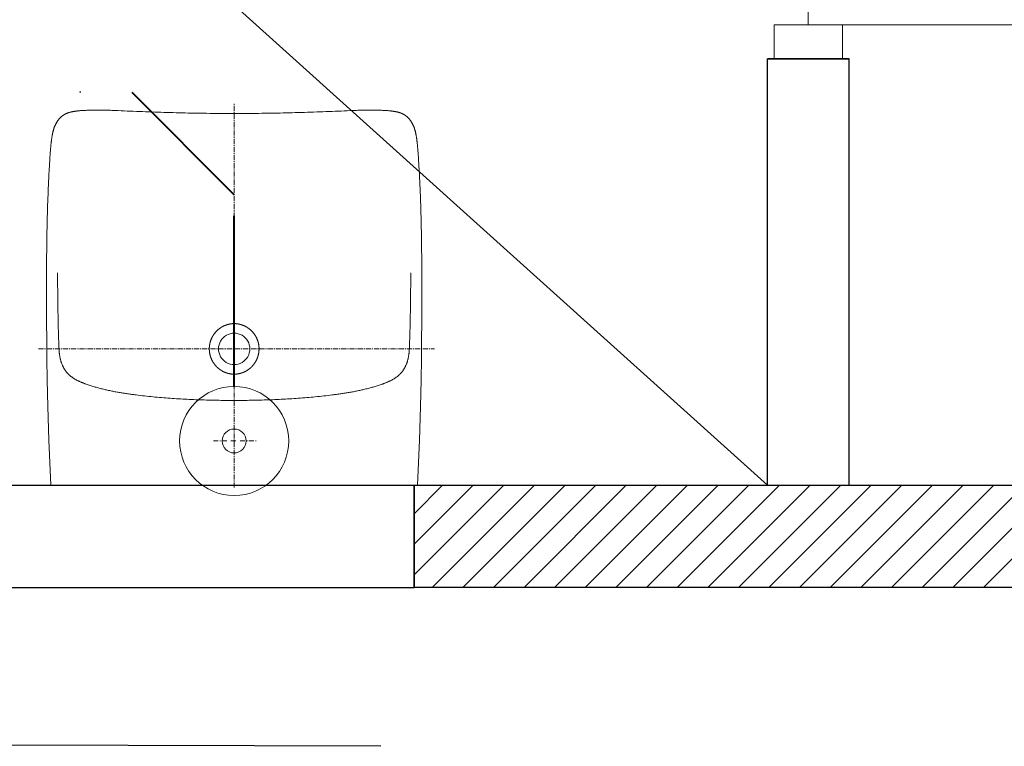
# Model space of a CAD drawing. Header units: millimetres. Extents: x -6513 to 30474, y -6915 to 65597.
# Tile 98 of 256: x 6525 to 6669, y 6527 to 6634. Entities that reach past the tile are written whole.
import ezdxf

# ---------------------------------------------------------------- set-up
doc = ezdxf.new("R2010")
doc.units = ezdxf.units.MM
doc.linetypes.add('CENTER', pattern=[0.6, 0.375, -0.075, 0.075, -0.075])
doc.linetypes.add('DIVIDE', pattern=[1.25, 0.5, -0.25, 0, -0.25, 0, -0.25])
for name, color, linetype, lineweight in [('A_linia przekroj', 8, 'Continuous', 25), ('CH-KS-WEWN-PODEJŚCIA', 8, 'Continuous', 20), ('CH-KS-WEWN-PRZEWÓD-NAD-POSADZKĄ-WENTYLACJA', 8, 'DIVIDE', 40), ('DB-WM-wywiew-opis', 8, 'Continuous', 25), ('sanitarne ARCHWIG', 8, 'Continuous', 9), ('snitarne archwig nowe', 8, 'Continuous', 9), ('Stolarka ARCHWIG', 8, 'Continuous', 5), ('Ściany ARCHWIG', 8, 'Continuous', 30)]:
    doc.layers.add(name, color=color, linetype=linetype, lineweight=lineweight)
doc.layers.add('zamurowania - ARCHWIG', color=8, linetype='Continuous')

msp = doc.modelspace()

# ---------------------------------------------------------------- hatches: boundary and pattern name
at = {"layer": 'zamurowania - ARCHWIG'}
h = msp.add_hatch(dxfattribs=at)
h.set_pattern_fill('ANSI31', color=256)
h.set_pattern_definition([(45, (31839.2204, 6614.855), (-2.24506403, 2.24506403), [])])
h.paths.add_polyline_path([(6672.768, 6550.652), (6672.768, 6565.652), (6582.768, 6565.652), (6582.768, 6550.652)])

# ---------------------------------------------------------------- linework, layer by layer
at = {"layer": 'A_linia przekroj'}
for p in [(6582.768, 6556.652), (6209.554, 6550.652)]:
    msp.add_line(p, (6582.768, 6550.652), dxfattribs=at)
at = {"layer": 'CH-KS-WEWN-PODEJŚCIA', "ltscale": 10, "extrusion": (-1.29885e-05, -7.54363e-06, 1)}
msp.add_circle((6556.372, 6572.147, -0.135), 8, dxfattribs=at)
at = {"layer": 'CH-KS-WEWN-PRZEWÓD-NAD-POSADZKĄ-WENTYLACJA', "ltscale": 50}
for p, q in [((6420.938, 6623.835), (6541.372, 6623.277)), ((6541.372, 6623.277), (6556.372, 6608.208)), ((6556.372, 6580.147), (6556.372, 6608.208))]:
    msp.add_line(p, q, dxfattribs=at)
at = {"layer": 'DB-WM-wywiew-opis'}
msp.add_lwpolyline([(6577.88, 6527.391), (6466.686, 6527.695), (6437.976, 6581.435)], dxfattribs=at)
at = {"layer": 'sanitarne ARCHWIG', "linetype": 'CENTER', "ltscale": 2}
for points in [[(6556.372, 6565.307), (6556.37, 6621.676)], [(6527.677, 6585.651), (6585.748, 6585.651)]]:
    msp.add_lwpolyline(points, dxfattribs=at)
at = {"layer": 'sanitarne ARCHWIG', "linetype": 'Continuous'}
for points in [[(6528.857, 6594.57), (6528.857, 6594.919), (6528.858, 6595.268), (6528.858, 6595.617), (6528.858, 6595.967), (6528.859, 6596.316), (6528.86, 6596.665), (6528.861, 6597.015), (6528.863, 6597.364), (6528.865, 6597.713), (6528.867, 6598.063), (6528.869, 6598.412), (6528.871, 6598.761), (6528.874, 6599.11), (6528.877, 6599.46), (6528.881, 6599.809), (6528.884, 6600.158), (6528.888, 6600.508), (6528.893, 6600.857), (6528.897, 6601.206), (6528.902, 6601.555), (6528.908, 6601.905), (6528.914, 6602.254), (6528.92, 6602.603), (6528.926, 6602.952), (6528.933, 6603.302), (6528.94, 6603.651), (6528.948, 6604), (6528.956, 6604.349), (6528.964, 6604.698), (6528.973, 6605.048), (6528.983, 6605.397), (6528.993, 6605.746), (6529.003, 6606.095), (6529.014, 6606.444), (6529.025, 6606.793), (6529.036, 6607.142), (6529.049, 6607.491), (6529.061, 6607.841), (6529.075, 6608.19), (6529.088, 6608.539), (6529.103, 6608.888), (6529.117, 6609.237), (6529.133, 6609.586), (6529.149, 6609.935), (6529.165, 6610.283), (6529.183, 6610.632), (6529.2, 6610.981), (6529.219, 6611.33), (6529.238, 6611.679), (6529.258, 6612.027), (6529.278, 6612.376), (6529.299, 6612.725), (6529.31, 6612.899), (6529.321, 6613.073), (6529.332, 6613.248), (6529.343, 6613.422), (6529.366, 6613.771), (6529.39, 6614.119), (6529.403, 6614.293), (6529.415, 6614.467), (6529.428, 6614.642), (6529.441, 6614.816), (6529.454, 6614.99), (6529.461, 6615.077), (6529.468, 6615.164), (6529.476, 6615.251), (6529.483, 6615.338), (6529.491, 6615.425), (6529.499, 6615.512), (6529.508, 6615.599), (6529.516, 6615.686), (6529.525, 6615.773), (6529.535, 6615.859), (6529.545, 6615.946), (6529.555, 6616.033), (6529.565, 6616.12), (6529.576, 6616.206), (6529.588, 6616.293), (6529.6, 6616.379), (6529.612, 6616.466), (6529.625, 6616.552), (6529.638, 6616.639), (6529.652, 6616.725), (6529.667, 6616.811), (6529.682, 6616.897), (6529.692, 6616.952), (6529.702, 6617.007), (6529.712, 6617.062), (6529.723, 6617.117), (6529.734, 6617.172), (6529.746, 6617.227), (6529.758, 6617.282), (6529.77, 6617.337), (6529.782, 6617.391), (6529.795, 6617.446), (6529.808, 6617.5), (6529.822, 6617.555), (6529.835, 6617.609), (6529.85, 6617.663), (6529.865, 6617.717), (6529.88, 6617.771), (6529.896, 6617.825), (6529.912, 6617.879), (6529.929, 6617.932), (6529.946, 6617.985), (6529.964, 6618.039), (6529.983, 6618.091), (6530.002, 6618.144), (6530.021, 6618.197), (6530.042, 6618.249), (6530.063, 6618.301), (6530.084, 6618.353), (6530.107, 6618.404), (6530.129, 6618.455), (6530.153, 6618.506), (6530.177, 6618.557), (6530.202, 6618.607), (6530.228, 6618.657), (6530.254, 6618.706), (6530.282, 6618.756), (6530.309, 6618.805), (6530.338, 6618.853), (6530.367, 6618.901), (6530.397, 6618.949), (6530.428, 6618.996), (6530.459, 6619.042), (6530.491, 6619.088), (6530.524, 6619.134), (6530.558, 6619.179), (6530.592, 6619.224), (6530.609, 6619.246), (6530.627, 6619.268), (6530.645, 6619.289), (6530.663, 6619.311), (6530.681, 6619.332), (6530.699, 6619.354), (6530.717, 6619.375), (6530.736, 6619.396), (6530.755, 6619.417), (6530.774, 6619.437), (6530.793, 6619.458), (6530.812, 6619.478), (6530.832, 6619.498), (6530.852, 6619.518), (6530.872, 6619.538), (6530.892, 6619.557), (6530.912, 6619.577), (6530.932, 6619.596), (6530.953, 6619.615), (6530.974, 6619.634), (6530.994, 6619.653), (6531.016, 6619.671), (6531.037, 6619.689), (6531.058, 6619.708), (6531.08, 6619.726), (6531.101, 6619.743), (6531.123, 6619.761), (6531.145, 6619.778), (6531.168, 6619.795), (6531.19, 6619.812), (6531.212, 6619.829), (6531.235, 6619.845), (6531.258, 6619.862), (6531.281, 6619.878), (6531.304, 6619.894), (6531.327, 6619.909), (6531.351, 6619.925), (6531.374, 6619.94), (6531.398, 6619.955), (6531.422, 6619.97), (6531.446, 6619.984), (6531.47, 6619.999), (6531.494, 6620.013), (6531.519, 6620.026), (6531.543, 6620.04), (6531.568, 6620.053), (6531.593, 6620.066), (6531.618, 6620.079), (6531.643, 6620.092), (6531.668, 6620.104), (6531.693, 6620.116), (6531.719, 6620.128), (6531.744, 6620.14), (6531.77, 6620.151), (6531.796, 6620.162), (6531.821, 6620.173), (6531.847, 6620.184), (6531.873, 6620.194), (6531.9, 6620.205), (6531.926, 6620.214), (6531.952, 6620.224), (6531.978, 6620.234), (6532.031, 6620.252), (6532.085, 6620.27), (6532.138, 6620.286), (6532.192, 6620.302), (6532.246, 6620.318), (6532.3, 6620.332), (6532.354, 6620.347), (6532.409, 6620.36), (6532.463, 6620.373), (6532.518, 6620.385), (6532.573, 6620.397), (6532.628, 6620.408), (6532.683, 6620.419), (6532.738, 6620.43), (6532.793, 6620.44), (6532.848, 6620.449), (6532.904, 6620.458), (6532.959, 6620.467), (6533.014, 6620.476), (6533.07, 6620.484), (6533.125, 6620.492), (6533.181, 6620.499), (6533.236, 6620.506), (6533.292, 6620.513), (6533.348, 6620.519), (6533.403, 6620.526), (6533.459, 6620.531), (6533.515, 6620.537), (6533.627, 6620.548), (6533.738, 6620.558), (6533.85, 6620.567), (6533.962, 6620.575), (6534.074, 6620.583), (6534.185, 6620.59), (6534.297, 6620.597), (6534.409, 6620.603), (6534.521, 6620.609), (6534.633, 6620.615), (6534.745, 6620.62), (6534.857, 6620.625), (6534.969, 6620.629), (6535.081, 6620.633), (6535.193, 6620.637), (6535.305, 6620.64), (6535.417, 6620.643), (6535.529, 6620.645), (6535.641, 6620.647), (6535.754, 6620.649), (6535.866, 6620.65), (6535.978, 6620.651), (6536.09, 6620.652), (6536.202, 6620.653), (6536.314, 6620.653), (6536.426, 6620.653), (6536.538, 6620.652), (6536.65, 6620.651), (6536.762, 6620.65), (6536.875, 6620.649), (6536.987, 6620.648), (6537.099, 6620.646), (6537.323, 6620.642), (6537.547, 6620.637), (6537.771, 6620.631), (6537.995, 6620.624), (6538.219, 6620.617), (6538.443, 6620.609), (6538.667, 6620.601), (6538.891, 6620.592), (6539.115, 6620.583), (6539.339, 6620.574), (6539.787, 6620.554), (6540.235, 6620.534), (6540.683, 6620.514), (6541.131, 6620.495), (6541.579, 6620.476), (6542.027, 6620.458), (6542.475, 6620.44), (6542.923, 6620.422), (6543.371, 6620.405), (6543.82, 6620.389), (6544.268, 6620.373), (6544.716, 6620.357), (6545.164, 6620.342), (6545.612, 6620.328), (6546.06, 6620.314), (6546.508, 6620.3), (6546.957, 6620.287), (6547.405, 6620.275), (6547.853, 6620.263), (6548.301, 6620.252), (6548.75, 6620.241), (6549.198, 6620.231), (6549.646, 6620.222), (6550.094, 6620.213), (6550.543, 6620.204), (6550.991, 6620.197), (6551.439, 6620.189), (6551.888, 6620.183), (6552.336, 6620.177), (6552.785, 6620.171), (6553.233, 6620.167), (6553.681, 6620.162), (6554.13, 6620.159), (6554.578, 6620.156), (6555.026, 6620.154), (6555.475, 6620.152), (6555.923, 6620.151), (6556.372, 6620.151)], [(6583.886, 6594.57), (6583.886, 6594.919), (6583.886, 6595.269), (6583.886, 6595.618), (6583.885, 6595.967), (6583.885, 6596.317), (6583.884, 6596.666), (6583.882, 6597.015), (6583.881, 6597.365), (6583.879, 6597.714), (6583.877, 6598.063), (6583.875, 6598.412), (6583.872, 6598.762), (6583.87, 6599.111), (6583.866, 6599.46), (6583.863, 6599.81), (6583.859, 6600.159), (6583.855, 6600.508), (6583.851, 6600.857), (6583.846, 6601.207), (6583.841, 6601.556), (6583.836, 6601.905), (6583.83, 6602.254), (6583.824, 6602.604), (6583.817, 6602.953), (6583.811, 6603.302), (6583.803, 6603.651), (6583.796, 6604.001), (6583.788, 6604.35), (6583.779, 6604.699), (6583.77, 6605.048), (6583.761, 6605.397), (6583.751, 6605.746), (6583.741, 6606.096), (6583.73, 6606.445), (6583.719, 6606.794), (6583.707, 6607.143), (6583.695, 6607.492), (6583.682, 6607.841), (6583.669, 6608.19), (6583.655, 6608.539), (6583.641, 6608.888), (6583.626, 6609.237), (6583.611, 6609.586), (6583.595, 6609.935), (6583.578, 6610.284), (6583.561, 6610.633), (6583.543, 6610.982), (6583.525, 6611.331), (6583.506, 6611.679), (6583.486, 6612.028), (6583.465, 6612.377), (6583.444, 6612.725), (6583.434, 6612.9), (6583.423, 6613.074), (6583.411, 6613.248), (6583.4, 6613.423), (6583.377, 6613.771), (6583.353, 6614.12), (6583.341, 6614.294), (6583.328, 6614.468), (6583.316, 6614.642), (6583.303, 6614.816), (6583.289, 6614.991), (6583.282, 6615.078), (6583.275, 6615.165), (6583.268, 6615.252), (6583.26, 6615.339), (6583.252, 6615.426), (6583.244, 6615.513), (6583.236, 6615.599), (6583.227, 6615.686), (6583.218, 6615.773), (6583.208, 6615.86), (6583.199, 6615.947), (6583.189, 6616.034), (6583.178, 6616.12), (6583.167, 6616.207), (6583.156, 6616.293), (6583.144, 6616.38), (6583.131, 6616.466), (6583.119, 6616.553), (6583.105, 6616.639), (6583.091, 6616.725), (6583.077, 6616.811), (6583.062, 6616.897), (6583.052, 6616.953), (6583.041, 6617.008), (6583.031, 6617.063), (6583.02, 6617.118), (6583.009, 6617.173), (6582.997, 6617.228), (6582.986, 6617.282), (6582.974, 6617.337), (6582.961, 6617.392), (6582.948, 6617.446), (6582.935, 6617.501), (6582.922, 6617.555), (6582.908, 6617.61), (6582.893, 6617.664), (6582.879, 6617.718), (6582.863, 6617.772), (6582.848, 6617.826), (6582.831, 6617.879), (6582.814, 6617.933), (6582.797, 6617.986), (6582.779, 6618.039), (6582.761, 6618.092), (6582.742, 6618.145), (6582.722, 6618.197), (6582.702, 6618.249), (6582.681, 6618.301), (6582.659, 6618.353), (6582.637, 6618.405), (6582.614, 6618.456), (6582.59, 6618.507), (6582.566, 6618.557), (6582.541, 6618.607), (6582.515, 6618.657), (6582.489, 6618.707), (6582.462, 6618.756), (6582.434, 6618.805), (6582.405, 6618.854), (6582.376, 6618.902), (6582.346, 6618.949), (6582.315, 6618.996), (6582.284, 6619.043), (6582.252, 6619.089), (6582.219, 6619.135), (6582.186, 6619.18), (6582.151, 6619.224), (6582.134, 6619.246), (6582.116, 6619.268), (6582.099, 6619.29), (6582.081, 6619.311), (6582.063, 6619.333), (6582.044, 6619.354), (6582.026, 6619.375), (6582.007, 6619.396), (6581.988, 6619.417), (6581.969, 6619.438), (6581.95, 6619.458), (6581.931, 6619.478), (6581.911, 6619.499), (6581.892, 6619.519), (6581.872, 6619.538), (6581.852, 6619.558), (6581.831, 6619.577), (6581.811, 6619.597), (6581.79, 6619.616), (6581.77, 6619.635), (6581.749, 6619.653), (6581.728, 6619.672), (6581.706, 6619.69), (6581.685, 6619.708), (6581.663, 6619.726), (6581.642, 6619.744), (6581.62, 6619.761), (6581.598, 6619.779), (6581.576, 6619.796), (6581.553, 6619.813), (6581.531, 6619.83), (6581.508, 6619.846), (6581.485, 6619.862), (6581.462, 6619.878), (6581.439, 6619.894), (6581.416, 6619.91), (6581.392, 6619.925), (6581.369, 6619.941), (6581.345, 6619.956), (6581.321, 6619.97), (6581.297, 6619.985), (6581.273, 6619.999), (6581.249, 6620.013), (6581.224, 6620.027), (6581.2, 6620.04), (6581.175, 6620.054), (6581.15, 6620.067), (6581.125, 6620.08), (6581.1, 6620.092), (6581.075, 6620.105), (6581.05, 6620.117), (6581.024, 6620.129), (6580.999, 6620.14), (6580.973, 6620.152), (6580.948, 6620.163), (6580.922, 6620.174), (6580.896, 6620.184), (6580.87, 6620.195), (6580.844, 6620.205), (6580.817, 6620.215), (6580.791, 6620.225), (6580.765, 6620.234), (6580.712, 6620.253), (6580.658, 6620.27), (6580.605, 6620.287), (6580.551, 6620.303), (6580.497, 6620.318), (6580.443, 6620.333), (6580.389, 6620.347), (6580.334, 6620.36), (6580.28, 6620.373), (6580.225, 6620.386), (6580.17, 6620.397), (6580.115, 6620.409), (6580.06, 6620.42), (6580.005, 6620.43), (6579.95, 6620.44), (6579.895, 6620.45), (6579.84, 6620.459), (6579.784, 6620.468), (6579.729, 6620.476), (6579.673, 6620.484), (6579.618, 6620.492), (6579.562, 6620.5), (6579.507, 6620.507), (6579.451, 6620.513), (6579.395, 6620.52), (6579.34, 6620.526), (6579.284, 6620.532), (6579.228, 6620.538), (6579.117, 6620.548), (6579.005, 6620.558), (6578.893, 6620.567), (6578.781, 6620.576), (6578.67, 6620.583), (6578.558, 6620.591), (6578.446, 6620.598), (6578.334, 6620.604), (6578.222, 6620.61), (6578.11, 6620.615), (6577.998, 6620.621), (6577.886, 6620.625), (6577.774, 6620.63), (6577.662, 6620.634), (6577.55, 6620.637), (6577.438, 6620.64), (6577.326, 6620.643), (6577.214, 6620.646), (6577.102, 6620.648), (6576.99, 6620.649), (6576.878, 6620.651), (6576.765, 6620.652), (6576.653, 6620.653), (6576.541, 6620.653), (6576.429, 6620.653), (6576.317, 6620.653), (6576.205, 6620.653), (6576.093, 6620.652), (6575.981, 6620.651), (6575.869, 6620.65), (6575.757, 6620.648), (6575.644, 6620.646), (6575.42, 6620.642), (6575.196, 6620.637), (6574.972, 6620.631), (6574.748, 6620.625), (6574.524, 6620.618), (6574.3, 6620.61), (6574.076, 6620.601), (6573.852, 6620.593), (6573.628, 6620.584), (6573.404, 6620.574), (6572.956, 6620.555), (6572.508, 6620.535), (6572.06, 6620.515), (6571.612, 6620.495), (6571.164, 6620.476), (6570.716, 6620.458), (6570.268, 6620.44), (6569.82, 6620.422), (6569.372, 6620.405), (6568.924, 6620.389), (6568.476, 6620.373), (6568.027, 6620.357), (6567.579, 6620.342), (6567.131, 6620.328), (6566.683, 6620.314), (6566.235, 6620.3), (6565.787, 6620.288), (6565.338, 6620.275), (6564.89, 6620.263), (6564.442, 6620.252), (6563.994, 6620.242), (6563.545, 6620.231), (6563.097, 6620.222), (6562.649, 6620.213), (6562.2, 6620.204), (6561.752, 6620.197), (6561.304, 6620.189), (6560.855, 6620.183), (6560.407, 6620.177), (6559.959, 6620.171), (6559.51, 6620.167), (6559.062, 6620.162), (6558.614, 6620.159), (6558.165, 6620.156), (6557.717, 6620.154), (6557.268, 6620.152), (6556.82, 6620.151), (6556.372, 6620.151), (6556.37, 6620.151)], [(6556.372, 6620.152), (6556.37, 6620.152)], [(6556.366, 6578.089), (6556.052, 6578.09), (6555.739, 6578.091), (6555.426, 6578.093), (6555.112, 6578.095), (6554.799, 6578.098), (6554.485, 6578.102), (6554.172, 6578.106), (6553.859, 6578.111), (6553.545, 6578.117), (6553.232, 6578.124), (6552.919, 6578.131), (6552.605, 6578.139), (6552.292, 6578.147), (6551.979, 6578.157), (6551.666, 6578.167), (6551.353, 6578.178), (6551.039, 6578.189), (6550.726, 6578.202), (6550.413, 6578.215), (6550.1, 6578.229), (6549.787, 6578.243), (6549.474, 6578.259), (6549.161, 6578.275), (6548.848, 6578.292), (6548.535, 6578.31), (6548.222, 6578.329), (6547.91, 6578.349), (6547.597, 6578.369), (6547.284, 6578.39), (6546.972, 6578.413), (6546.659, 6578.436), (6546.347, 6578.46), (6546.034, 6578.485), (6545.722, 6578.511), (6545.41, 6578.538), (6545.097, 6578.565), (6544.785, 6578.594), (6544.473, 6578.624), (6544.162, 6578.654), (6543.85, 6578.686), (6543.538, 6578.719), (6543.226, 6578.752), (6542.915, 6578.787), (6542.604, 6578.823), (6542.292, 6578.859), (6541.981, 6578.897), (6541.826, 6578.917), (6541.67, 6578.937), (6541.515, 6578.957), (6541.36, 6578.977), (6541.204, 6578.998), (6541.049, 6579.02), (6540.894, 6579.041), (6540.739, 6579.064), (6540.584, 6579.086), (6540.429, 6579.11), (6540.274, 6579.133), (6540.119, 6579.157), (6539.964, 6579.182), (6539.81, 6579.207), (6539.655, 6579.233), (6539.501, 6579.26), (6539.346, 6579.287), (6539.192, 6579.314), (6539.038, 6579.342), (6538.884, 6579.371), (6538.73, 6579.401), (6538.576, 6579.431), (6538.423, 6579.462), (6538.269, 6579.493), (6538.116, 6579.526), (6537.963, 6579.558), (6537.81, 6579.592), (6537.657, 6579.627), (6537.504, 6579.662), (6537.352, 6579.698), (6537.199, 6579.735), (6537.047, 6579.772), (6536.895, 6579.811), (6536.743, 6579.85), (6536.592, 6579.89), (6536.441, 6579.931), (6536.29, 6579.973), (6536.139, 6580.015), (6535.988, 6580.059), (6535.838, 6580.103), (6535.688, 6580.148), (6535.538, 6580.195), (6535.389, 6580.242), (6535.24, 6580.29), (6535.091, 6580.339), (6534.942, 6580.388), (6534.794, 6580.439), (6534.646, 6580.491), (6534.572, 6580.517), (6534.499, 6580.544), (6534.425, 6580.571), (6534.352, 6580.599), (6534.279, 6580.627), (6534.206, 6580.655), (6534.133, 6580.684), (6534.06, 6580.713), (6533.987, 6580.742), (6533.915, 6580.773), (6533.843, 6580.803), (6533.771, 6580.835), (6533.7, 6580.867), (6533.628, 6580.899), (6533.557, 6580.933), (6533.487, 6580.967), (6533.416, 6581.001), (6533.346, 6581.036), (6533.277, 6581.073), (6533.208, 6581.109), (6533.139, 6581.147), (6533.071, 6581.186), (6533.003, 6581.225), (6532.936, 6581.265), (6532.869, 6581.306), (6532.803, 6581.348), (6532.737, 6581.391), (6532.672, 6581.435), (6532.608, 6581.48), (6532.545, 6581.526), (6532.513, 6581.55), (6532.482, 6581.573), (6532.451, 6581.597), (6532.42, 6581.622), (6532.39, 6581.646), (6532.359, 6581.671), (6532.329, 6581.696), (6532.299, 6581.721), (6532.269, 6581.747), (6532.24, 6581.773), (6532.211, 6581.799), (6532.182, 6581.825), (6532.153, 6581.852), (6532.124, 6581.879), (6532.096, 6581.906), (6532.068, 6581.933), (6532.041, 6581.961), (6532.013, 6581.989), (6531.986, 6582.017), (6531.959, 6582.046), (6531.933, 6582.075), (6531.907, 6582.104), (6531.881, 6582.133), (6531.855, 6582.163), (6531.83, 6582.193), (6531.805, 6582.223), (6531.78, 6582.254), (6531.756, 6582.285), (6531.732, 6582.316), (6531.708, 6582.347), (6531.685, 6582.378), (6531.662, 6582.41), (6531.639, 6582.442), (6531.617, 6582.474), (6531.595, 6582.506), (6531.573, 6582.539), (6531.551, 6582.572), (6531.53, 6582.605), (6531.509, 6582.638), (6531.489, 6582.671), (6531.468, 6582.705), (6531.448, 6582.738), (6531.429, 6582.772), (6531.409, 6582.806), (6531.39, 6582.84), (6531.371, 6582.875), (6531.353, 6582.909), (6531.334, 6582.944), (6531.299, 6583.014), (6531.264, 6583.084), (6531.23, 6583.155), (6531.198, 6583.226), (6531.167, 6583.298), (6531.137, 6583.371), (6531.108, 6583.443), (6531.08, 6583.517), (6531.053, 6583.59), (6531.027, 6583.664), (6531.003, 6583.739), (6530.979, 6583.813), (6530.957, 6583.889), (6530.935, 6583.964), (6530.915, 6584.04), (6530.896, 6584.116), (6530.877, 6584.192), (6530.86, 6584.268), (6530.844, 6584.345), (6530.828, 6584.422), (6530.813, 6584.499), (6530.8, 6584.576), (6530.787, 6584.653), (6530.775, 6584.731), (6530.764, 6584.808), (6530.754, 6584.886), (6530.744, 6584.964), (6530.735, 6585.042), (6530.727, 6585.12), (6530.72, 6585.198), (6530.713, 6585.276), (6530.706, 6585.354), (6530.7, 6585.432), (6530.695, 6585.51), (6530.69, 6585.588), (6530.685, 6585.666), (6530.677, 6585.823), (6530.67, 6585.979), (6530.663, 6586.136), (6530.658, 6586.293), (6530.652, 6586.449), (6530.642, 6586.762), (6530.632, 6587.076), (6530.623, 6587.389), (6530.614, 6587.702), (6530.605, 6588.015), (6530.597, 6588.329), (6530.589, 6588.642), (6530.582, 6588.955), (6530.575, 6589.269), (6530.561, 6589.895), (6530.549, 6590.522), (6530.538, 6591.149), (6530.527, 6591.775), (6530.518, 6592.402), (6530.509, 6593.029), (6530.501, 6593.655), (6530.493, 6594.282), (6530.487, 6594.909), (6530.48, 6595.536), (6530.474, 6596.162), (6530.469, 6596.789)], [(6556.378, 6578.089), (6556.691, 6578.09), (6557.004, 6578.091), (6557.318, 6578.093), (6557.631, 6578.095), (6557.945, 6578.098), (6558.258, 6578.102), (6558.571, 6578.106), (6558.885, 6578.111), (6559.198, 6578.117), (6559.511, 6578.124), (6559.825, 6578.131), (6560.138, 6578.139), (6560.451, 6578.147), (6560.764, 6578.157), (6561.078, 6578.167), (6561.391, 6578.178), (6561.704, 6578.189), (6562.017, 6578.202), (6562.33, 6578.215), (6562.643, 6578.229), (6562.956, 6578.243), (6563.269, 6578.259), (6563.582, 6578.275), (6563.895, 6578.292), (6564.208, 6578.31), (6564.521, 6578.329), (6564.834, 6578.349), (6565.147, 6578.369), (6565.459, 6578.39), (6565.772, 6578.413), (6566.084, 6578.436), (6566.397, 6578.46), (6566.709, 6578.485), (6567.022, 6578.511), (6567.334, 6578.538), (6567.646, 6578.565), (6567.958, 6578.594), (6568.27, 6578.624), (6568.582, 6578.654), (6568.894, 6578.686), (6569.205, 6578.719), (6569.517, 6578.752), (6569.828, 6578.787), (6570.14, 6578.823), (6570.451, 6578.859), (6570.762, 6578.897), (6570.918, 6578.917), (6571.073, 6578.937), (6571.228, 6578.957), (6571.384, 6578.977), (6571.539, 6578.998), (6571.694, 6579.02), (6571.849, 6579.041), (6572.005, 6579.064), (6572.16, 6579.086), (6572.315, 6579.11), (6572.469, 6579.133), (6572.624, 6579.157), (6572.779, 6579.182), (6572.934, 6579.207), (6573.088, 6579.233), (6573.243, 6579.26), (6573.397, 6579.287), (6573.551, 6579.314), (6573.705, 6579.342), (6573.859, 6579.371), (6574.013, 6579.401), (6574.167, 6579.431), (6574.321, 6579.462), (6574.474, 6579.493), (6574.628, 6579.526), (6574.781, 6579.558), (6574.934, 6579.592), (6575.087, 6579.627), (6575.239, 6579.662), (6575.392, 6579.698), (6575.544, 6579.735), (6575.696, 6579.772), (6575.848, 6579.811), (6576, 6579.85), (6576.151, 6579.89), (6576.303, 6579.931), (6576.454, 6579.973), (6576.604, 6580.015), (6576.755, 6580.059), (6576.905, 6580.103), (6577.055, 6580.148), (6577.205, 6580.195), (6577.355, 6580.242), (6577.504, 6580.29), (6577.653, 6580.339), (6577.801, 6580.388), (6577.949, 6580.439), (6578.097, 6580.491), (6578.171, 6580.517), (6578.245, 6580.544), (6578.318, 6580.571), (6578.392, 6580.599), (6578.465, 6580.627), (6578.538, 6580.655), (6578.611, 6580.684), (6578.683, 6580.713), (6578.756, 6580.742), (6578.828, 6580.773), (6578.9, 6580.803), (6578.972, 6580.835), (6579.044, 6580.867), (6579.115, 6580.899), (6579.186, 6580.933), (6579.257, 6580.967), (6579.327, 6581.001), (6579.397, 6581.036), (6579.467, 6581.073), (6579.536, 6581.109), (6579.604, 6581.147), (6579.673, 6581.186), (6579.74, 6581.225), (6579.808, 6581.265), (6579.874, 6581.306), (6579.941, 6581.348), (6580.006, 6581.391), (6580.071, 6581.435), (6580.135, 6581.48), (6580.199, 6581.526), (6580.23, 6581.55), (6580.261, 6581.573), (6580.292, 6581.597), (6580.323, 6581.622), (6580.354, 6581.646), (6580.384, 6581.671), (6580.414, 6581.696), (6580.444, 6581.721), (6580.474, 6581.747), (6580.504, 6581.773), (6580.533, 6581.799), (6580.562, 6581.825), (6580.591, 6581.852), (6580.619, 6581.879), (6580.647, 6581.906), (6580.675, 6581.933), (6580.703, 6581.961), (6580.73, 6581.989), (6580.757, 6582.017), (6580.784, 6582.046), (6580.811, 6582.075), (6580.837, 6582.104), (6580.863, 6582.133), (6580.888, 6582.163), (6580.913, 6582.193), (6580.938, 6582.223), (6580.963, 6582.254), (6580.987, 6582.285), (6581.011, 6582.316), (6581.035, 6582.347), (6581.058, 6582.378), (6581.081, 6582.41), (6581.104, 6582.442), (6581.127, 6582.474), (6581.149, 6582.506), (6581.17, 6582.539), (6581.192, 6582.572), (6581.213, 6582.605), (6581.234, 6582.638), (6581.255, 6582.671), (6581.275, 6582.705), (6581.295, 6582.738), (6581.315, 6582.772), (6581.334, 6582.806), (6581.353, 6582.84), (6581.372, 6582.875), (6581.391, 6582.909), (6581.409, 6582.944), (6581.445, 6583.014), (6581.479, 6583.084), (6581.513, 6583.155), (6581.545, 6583.226), (6581.577, 6583.298), (6581.607, 6583.371), (6581.636, 6583.443), (6581.664, 6583.517), (6581.69, 6583.59), (6581.716, 6583.664), (6581.741, 6583.739), (6581.764, 6583.813), (6581.787, 6583.889), (6581.808, 6583.964), (6581.828, 6584.04), (6581.848, 6584.116), (6581.866, 6584.192), (6581.883, 6584.268), (6581.9, 6584.345), (6581.915, 6584.422), (6581.93, 6584.499), (6581.944, 6584.576), (6581.956, 6584.653), (6581.968, 6584.731), (6581.979, 6584.808), (6581.99, 6584.886), (6581.999, 6584.964), (6582.008, 6585.042), (6582.016, 6585.12), (6582.024, 6585.198), (6582.031, 6585.276), (6582.037, 6585.354), (6582.043, 6585.432), (6582.049, 6585.51), (6582.054, 6585.588), (6582.058, 6585.666), (6582.067, 6585.823), (6582.074, 6585.979), (6582.08, 6586.136), (6582.086, 6586.293), (6582.091, 6586.449), (6582.101, 6586.762), (6582.111, 6587.076), (6582.121, 6587.389), (6582.13, 6587.702), (6582.138, 6588.015), (6582.146, 6588.329), (6582.154, 6588.642), (6582.162, 6588.955), (6582.169, 6589.269), (6582.182, 6589.895), (6582.195, 6590.522), (6582.206, 6591.149), (6582.216, 6591.775), (6582.226, 6592.402), (6582.234, 6593.029), (6582.242, 6593.655), (6582.25, 6594.282), (6582.257, 6594.909), (6582.263, 6595.536), (6582.269, 6596.162), (6582.275, 6596.789)], [(6529.473, 6565.655), (6529.187, 6572.262), (6529.044, 6577.185), (6528.966, 6581.079), (6528.921, 6584.304), (6528.894, 6587.06), (6528.876, 6589.469), (6528.865, 6591.612), (6528.859, 6593.543), (6528.857, 6594.57)], [(6583.272, 6565.656), (6583.558, 6572.263), (6583.7, 6577.186), (6583.778, 6581.079), (6583.823, 6584.304), (6583.85, 6587.06), (6583.868, 6589.47), (6583.879, 6591.612), (6583.885, 6593.543), (6583.886, 6594.57)], [(6556.372, 6581.938), (6556.345, 6581.939), (6556.317, 6581.939), (6556.289, 6581.94), (6556.261, 6581.942), (6556.233, 6581.943), (6556.205, 6581.945), (6556.177, 6581.946), (6556.149, 6581.948), (6556.121, 6581.95), (6556.094, 6581.953), (6556.066, 6581.955), (6556.038, 6581.958), (6556.01, 6581.961), (6555.982, 6581.964), (6555.955, 6581.968), (6555.927, 6581.971), (6555.899, 6581.975), (6555.872, 6581.979), (6555.844, 6581.983), (6555.816, 6581.988), (6555.789, 6581.992), (6555.761, 6581.997), (6555.734, 6582.002), (6555.706, 6582.007), (6555.679, 6582.013), (6555.652, 6582.018), (6555.624, 6582.024), (6555.597, 6582.03), (6555.57, 6582.036), (6555.543, 6582.043), (6555.515, 6582.049), (6555.488, 6582.056), (6555.461, 6582.063), (6555.434, 6582.071), (6555.407, 6582.078), (6555.381, 6582.086), (6555.354, 6582.094), (6555.327, 6582.102), (6555.3, 6582.11), (6555.274, 6582.118), (6555.247, 6582.127), (6555.221, 6582.136), (6555.194, 6582.145), (6555.168, 6582.154), (6555.142, 6582.164), (6555.115, 6582.173), (6555.089, 6582.183), (6555.063, 6582.193), (6555.037, 6582.204), (6555.011, 6582.214), (6554.985, 6582.225), (6554.96, 6582.236), (6554.934, 6582.247), (6554.909, 6582.258), (6554.883, 6582.27), (6554.858, 6582.281), (6554.832, 6582.293), (6554.807, 6582.305), (6554.782, 6582.317), (6554.757, 6582.33), (6554.732, 6582.343), (6554.707, 6582.355), (6554.683, 6582.368), (6554.658, 6582.382), (6554.634, 6582.395), (6554.609, 6582.409), (6554.585, 6582.423), (6554.561, 6582.436), (6554.537, 6582.451), (6554.513, 6582.465), (6554.489, 6582.48), (6554.465, 6582.494), (6554.441, 6582.509), (6554.418, 6582.524), (6554.394, 6582.54), (6554.371, 6582.555), (6554.348, 6582.571), (6554.325, 6582.587), (6554.302, 6582.603), (6554.279, 6582.619), (6554.257, 6582.635), (6554.234, 6582.652), (6554.212, 6582.668), (6554.19, 6582.685), (6554.167, 6582.702), (6554.145, 6582.719), (6554.123, 6582.737), (6554.102, 6582.754), (6554.08, 6582.772), (6554.059, 6582.79), (6554.037, 6582.808), (6554.016, 6582.826), (6553.995, 6582.845), (6553.974, 6582.863), (6553.953, 6582.882), (6553.933, 6582.901), (6553.912, 6582.92), (6553.892, 6582.939), (6553.872, 6582.958), (6553.852, 6582.978), (6553.832, 6582.997), (6553.812, 6583.017), (6553.793, 6583.037), (6553.773, 6583.057), (6553.754, 6583.077), (6553.735, 6583.098), (6553.716, 6583.118), (6553.697, 6583.139), (6553.678, 6583.159), (6553.66, 6583.18), (6553.641, 6583.201), (6553.623, 6583.223), (6553.605, 6583.244), (6553.587, 6583.265), (6553.569, 6583.287), (6553.552, 6583.309), (6553.534, 6583.331), (6553.517, 6583.352), (6553.5, 6583.375), (6553.483, 6583.397), (6553.466, 6583.419), (6553.45, 6583.442), (6553.433, 6583.464), (6553.417, 6583.487), (6553.401, 6583.51), (6553.385, 6583.533), (6553.369, 6583.556), (6553.354, 6583.579), (6553.338, 6583.602), (6553.323, 6583.626), (6553.308, 6583.649), (6553.293, 6583.673), (6553.279, 6583.697), (6553.264, 6583.721), (6553.25, 6583.745), (6553.235, 6583.769), (6553.221, 6583.793), (6553.208, 6583.817), (6553.194, 6583.841), (6553.181, 6583.866), (6553.167, 6583.891), (6553.154, 6583.915), (6553.141, 6583.94), (6553.129, 6583.965), (6553.116, 6583.99), (6553.104, 6584.015), (6553.092, 6584.04), (6553.08, 6584.065), (6553.068, 6584.091), (6553.056, 6584.116), (6553.045, 6584.142), (6553.034, 6584.167), (6553.023, 6584.193), (6553.012, 6584.219), (6553.001, 6584.245), (6552.991, 6584.271), (6552.981, 6584.297), (6552.971, 6584.323), (6552.961, 6584.349), (6552.951, 6584.375), (6552.942, 6584.401), (6552.933, 6584.428), (6552.924, 6584.454), (6552.915, 6584.481), (6552.906, 6584.507), (6552.898, 6584.534), (6552.89, 6584.561), (6552.882, 6584.587), (6552.874, 6584.614), (6552.866, 6584.641), (6552.859, 6584.668), (6552.851, 6584.695), (6552.844, 6584.722), (6552.837, 6584.749), (6552.831, 6584.776), (6552.824, 6584.803), (6552.818, 6584.831), (6552.812, 6584.858), (6552.806, 6584.885), (6552.8, 6584.912), (6552.795, 6584.94), (6552.789, 6584.967), (6552.784, 6584.995), (6552.779, 6585.022), (6552.775, 6585.05), (6552.77, 6585.077), (6552.766, 6585.105), (6552.762, 6585.133), (6552.758, 6585.16), (6552.754, 6585.188), (6552.751, 6585.216), (6552.747, 6585.243), (6552.744, 6585.271), (6552.742, 6585.299), (6552.739, 6585.327), (6552.736, 6585.355), (6552.734, 6585.382), (6552.732, 6585.41), (6552.73, 6585.438), (6552.729, 6585.466), (6552.727, 6585.494), (6552.726, 6585.522), (6552.725, 6585.55), (6552.724, 6585.578), (6552.724, 6585.606), (6552.724, 6585.634), (6552.723, 6585.662), (6552.724, 6585.689), (6552.724, 6585.717), (6552.724, 6585.745), (6552.725, 6585.773), (6552.726, 6585.801), (6552.727, 6585.829), (6552.729, 6585.857), (6552.73, 6585.885), (6552.732, 6585.913), (6552.734, 6585.941), (6552.736, 6585.968), (6552.739, 6585.996), (6552.741, 6586.024), (6552.744, 6586.052), (6552.747, 6586.08), (6552.751, 6586.107), (6552.754, 6586.135), (6552.758, 6586.163), (6552.762, 6586.191), (6552.766, 6586.218), (6552.77, 6586.246), (6552.775, 6586.274), (6552.78, 6586.301), (6552.785, 6586.329), (6552.79, 6586.356), (6552.795, 6586.384), (6552.801, 6586.411), (6552.807, 6586.438), (6552.813, 6586.466), (6552.819, 6586.493), (6552.826, 6586.52), (6552.833, 6586.548), (6552.839, 6586.575), (6552.847, 6586.602), (6552.854, 6586.629), (6552.861, 6586.656), (6552.869, 6586.683), (6552.877, 6586.71), (6552.885, 6586.736), (6552.894, 6586.763), (6552.902, 6586.79), (6552.911, 6586.816), (6552.92, 6586.843), (6552.929, 6586.869), (6552.938, 6586.896), (6552.948, 6586.922), (6552.958, 6586.948), (6552.968, 6586.974), (6552.978, 6587), (6552.991, 6587.032), (6553.004, 6587.064), (6553.017, 6587.095), (6553.03, 6587.127), (6553.044, 6587.158), (6553.058, 6587.189), (6553.073, 6587.22), (6553.088, 6587.251), (6553.103, 6587.282), (6553.118, 6587.312), (6553.133, 6587.343), (6553.149, 6587.373), (6553.165, 6587.404), (6553.182, 6587.434), (6553.198, 6587.464), (6553.215, 6587.493), (6553.232, 6587.523), (6553.25, 6587.552), (6553.268, 6587.582), (6553.286, 6587.611), (6553.304, 6587.64), (6553.323, 6587.669), (6553.341, 6587.697), (6553.36, 6587.726), (6553.38, 6587.754), (6553.399, 6587.782), (6553.419, 6587.81), (6553.439, 6587.838), (6553.46, 6587.865), (6553.48, 6587.893), (6553.501, 6587.92), (6553.522, 6587.947), (6553.543, 6587.974), (6553.565, 6588), (6553.587, 6588.026), (6553.609, 6588.053), (6553.631, 6588.079), (6553.654, 6588.104), (6553.676, 6588.13), (6553.699, 6588.155), (6553.723, 6588.181), (6553.746, 6588.205), (6553.77, 6588.23), (6553.794, 6588.255), (6553.818, 6588.279), (6553.842, 6588.303), (6553.867, 6588.327), (6553.892, 6588.35), (6553.917, 6588.374), (6553.942, 6588.397), (6553.967, 6588.42), (6553.993, 6588.443), (6554.019, 6588.465), (6554.045, 6588.487), (6554.071, 6588.509), (6554.098, 6588.531), (6554.124, 6588.552), (6554.151, 6588.574), (6554.178, 6588.595), (6554.206, 6588.615), (6554.233, 6588.636), (6554.261, 6588.656), (6554.288, 6588.676), (6554.316, 6588.696), (6554.345, 6588.715), (6554.373, 6588.734), (6554.402, 6588.753), (6554.43, 6588.772), (6554.459, 6588.79), (6554.488, 6588.808), (6554.517, 6588.826), (6554.547, 6588.844), (6554.576, 6588.861), (6554.606, 6588.878), (6554.636, 6588.895), (6554.666, 6588.911), (6554.696, 6588.927), (6554.726, 6588.943), (6554.757, 6588.959), (6554.788, 6588.974), (6554.818, 6588.989), (6554.849, 6589.004), (6554.88, 6589.019), (6554.911, 6589.033), (6554.943, 6589.047), (6554.974, 6589.06), (6555.006, 6589.074), (6555.037, 6589.087), (6555.069, 6589.099), (6555.101, 6589.112), (6555.133, 6589.124), (6555.165, 6589.136), (6555.198, 6589.147), (6555.23, 6589.158), (6555.262, 6589.169), (6555.295, 6589.18), (6555.328, 6589.19), (6555.36, 6589.2), (6555.393, 6589.21), (6555.426, 6589.219), (6555.459, 6589.228), (6555.492, 6589.237), (6555.525, 6589.246), (6555.559, 6589.254), (6555.592, 6589.262), (6555.625, 6589.269), (6555.659, 6589.276), (6555.692, 6589.283), (6555.726, 6589.29), (6555.76, 6589.296), (6555.793, 6589.302), (6555.827, 6589.308), (6555.861, 6589.313), (6555.895, 6589.318), (6555.929, 6589.323), (6555.963, 6589.328), (6555.997, 6589.332), (6556.031, 6589.335), (6556.065, 6589.339), (6556.099, 6589.342), (6556.133, 6589.345), (6556.167, 6589.348), (6556.201, 6589.35), (6556.235, 6589.352), (6556.27, 6589.353), (6556.304, 6589.355), (6556.338, 6589.356), (6556.372, 6589.357)], [(6556.372, 6589.703), (6556.371, 6589.703)], [(6556.372, 6581.938), (6556.4, 6581.939), (6556.427, 6581.939), (6556.455, 6581.94), (6556.483, 6581.942), (6556.511, 6581.943), (6556.539, 6581.945), (6556.567, 6581.946), (6556.595, 6581.948), (6556.623, 6581.95), (6556.65, 6581.953), (6556.678, 6581.955), (6556.706, 6581.958), (6556.734, 6581.961), (6556.762, 6581.964), (6556.789, 6581.968), (6556.817, 6581.971), (6556.845, 6581.975), (6556.872, 6581.979), (6556.9, 6581.983), (6556.928, 6581.988), (6556.955, 6581.992), (6556.983, 6581.997), (6557.01, 6582.002), (6557.038, 6582.007), (6557.065, 6582.013), (6557.092, 6582.018), (6557.12, 6582.024), (6557.147, 6582.03), (6557.174, 6582.036), (6557.201, 6582.043), (6557.229, 6582.05), (6557.256, 6582.056), (6557.283, 6582.063), (6557.31, 6582.071), (6557.337, 6582.078), (6557.363, 6582.086), (6557.39, 6582.094), (6557.417, 6582.102), (6557.444, 6582.11), (6557.47, 6582.118), (6557.497, 6582.127), (6557.523, 6582.136), (6557.55, 6582.145), (6557.576, 6582.154), (6557.602, 6582.164), (6557.629, 6582.173), (6557.655, 6582.183), (6557.681, 6582.193), (6557.707, 6582.204), (6557.733, 6582.214), (6557.759, 6582.225), (6557.784, 6582.236), (6557.81, 6582.247), (6557.836, 6582.258), (6557.861, 6582.27), (6557.886, 6582.281), (6557.912, 6582.293), (6557.937, 6582.305), (6557.962, 6582.317), (6557.987, 6582.33), (6558.012, 6582.343), (6558.037, 6582.355), (6558.061, 6582.368), (6558.086, 6582.382), (6558.111, 6582.395), (6558.135, 6582.409), (6558.159, 6582.423), (6558.183, 6582.437), (6558.207, 6582.451), (6558.231, 6582.465), (6558.255, 6582.48), (6558.279, 6582.494), (6558.303, 6582.509), (6558.326, 6582.524), (6558.35, 6582.54), (6558.373, 6582.555), (6558.396, 6582.571), (6558.419, 6582.587), (6558.442, 6582.603), (6558.465, 6582.619), (6558.487, 6582.635), (6558.51, 6582.652), (6558.532, 6582.668), (6558.555, 6582.685), (6558.577, 6582.702), (6558.599, 6582.72), (6558.621, 6582.737), (6558.642, 6582.754), (6558.664, 6582.772), (6558.685, 6582.79), (6558.707, 6582.808), (6558.728, 6582.826), (6558.749, 6582.845), (6558.77, 6582.863), (6558.791, 6582.882), (6558.811, 6582.901), (6558.832, 6582.92), (6558.852, 6582.939), (6558.872, 6582.958), (6558.892, 6582.978), (6558.912, 6582.997), (6558.932, 6583.017), (6558.952, 6583.037), (6558.971, 6583.057), (6558.99, 6583.077), (6559.009, 6583.098), (6559.028, 6583.118), (6559.047, 6583.139), (6559.066, 6583.159), (6559.084, 6583.18), (6559.103, 6583.201), (6559.121, 6583.223), (6559.139, 6583.244), (6559.157, 6583.265), (6559.175, 6583.287), (6559.192, 6583.309), (6559.21, 6583.331), (6559.227, 6583.353), (6559.244, 6583.375), (6559.261, 6583.397), (6559.278, 6583.419), (6559.294, 6583.442), (6559.311, 6583.464), (6559.327, 6583.487), (6559.343, 6583.51), (6559.359, 6583.533), (6559.375, 6583.556), (6559.39, 6583.579), (6559.406, 6583.602), (6559.421, 6583.626), (6559.436, 6583.649), (6559.451, 6583.673), (6559.465, 6583.697), (6559.48, 6583.721), (6559.494, 6583.745), (6559.509, 6583.769), (6559.523, 6583.793), (6559.536, 6583.817), (6559.55, 6583.842), (6559.563, 6583.866), (6559.577, 6583.891), (6559.59, 6583.915), (6559.603, 6583.94), (6559.615, 6583.965), (6559.628, 6583.99), (6559.64, 6584.015), (6559.652, 6584.04), (6559.664, 6584.065), (6559.676, 6584.091), (6559.688, 6584.116), (6559.699, 6584.142), (6559.71, 6584.167), (6559.721, 6584.193), (6559.732, 6584.219), (6559.743, 6584.245), (6559.753, 6584.271), (6559.763, 6584.297), (6559.773, 6584.323), (6559.783, 6584.349), (6559.793, 6584.375), (6559.802, 6584.401), (6559.811, 6584.428), (6559.82, 6584.454), (6559.829, 6584.481), (6559.838, 6584.507), (6559.846, 6584.534), (6559.854, 6584.561), (6559.862, 6584.587), (6559.87, 6584.614), (6559.878, 6584.641), (6559.885, 6584.668), (6559.893, 6584.695), (6559.9, 6584.722), (6559.907, 6584.749), (6559.913, 6584.776), (6559.92, 6584.803), (6559.926, 6584.831), (6559.932, 6584.858), (6559.938, 6584.885), (6559.944, 6584.913), (6559.949, 6584.94), (6559.955, 6584.967), (6559.96, 6584.995), (6559.965, 6585.022), (6559.969, 6585.05), (6559.974, 6585.077), (6559.978, 6585.105), (6559.982, 6585.133), (6559.986, 6585.16), (6559.99, 6585.188), (6559.993, 6585.216), (6559.997, 6585.243), (6560, 6585.271), (6560.002, 6585.299), (6560.005, 6585.327), (6560.008, 6585.355), (6560.01, 6585.383), (6560.012, 6585.41), (6560.014, 6585.438), (6560.015, 6585.466), (6560.017, 6585.494), (6560.018, 6585.522), (6560.019, 6585.55), (6560.02, 6585.578), (6560.02, 6585.606), (6560.02, 6585.634), (6560.021, 6585.662), (6560.02, 6585.69), (6560.02, 6585.717), (6560.02, 6585.745), (6560.019, 6585.773), (6560.018, 6585.801), (6560.017, 6585.829), (6560.015, 6585.857), (6560.014, 6585.885), (6560.012, 6585.913), (6560.01, 6585.941), (6560.008, 6585.969), (6560.005, 6585.996), (6560.003, 6586.024), (6560, 6586.052), (6559.997, 6586.08), (6559.993, 6586.108), (6559.99, 6586.135), (6559.986, 6586.163), (6559.982, 6586.191), (6559.978, 6586.218), (6559.974, 6586.246), (6559.969, 6586.274), (6559.964, 6586.301), (6559.959, 6586.329), (6559.954, 6586.356), (6559.948, 6586.384), (6559.943, 6586.411), (6559.937, 6586.439), (6559.931, 6586.466), (6559.925, 6586.493), (6559.918, 6586.52), (6559.911, 6586.548), (6559.904, 6586.575), (6559.897, 6586.602), (6559.89, 6586.629), (6559.882, 6586.656), (6559.875, 6586.683), (6559.867, 6586.71), (6559.859, 6586.736), (6559.85, 6586.763), (6559.842, 6586.79), (6559.833, 6586.816), (6559.824, 6586.843), (6559.815, 6586.869), (6559.806, 6586.896), (6559.796, 6586.922), (6559.786, 6586.948), (6559.776, 6586.974), (6559.766, 6587), (6559.753, 6587.032), (6559.74, 6587.064), (6559.727, 6587.095), (6559.714, 6587.127), (6559.7, 6587.158), (6559.686, 6587.189), (6559.671, 6587.22), (6559.656, 6587.251), (6559.641, 6587.282), (6559.626, 6587.313), (6559.611, 6587.343), (6559.595, 6587.373), (6559.579, 6587.404), (6559.562, 6587.434), (6559.546, 6587.464), (6559.529, 6587.493), (6559.511, 6587.523), (6559.494, 6587.553), (6559.476, 6587.582), (6559.458, 6587.611), (6559.44, 6587.64), (6559.421, 6587.669), (6559.403, 6587.697), (6559.384, 6587.726), (6559.364, 6587.754), (6559.345, 6587.782), (6559.325, 6587.81), (6559.305, 6587.838), (6559.284, 6587.865), (6559.264, 6587.893), (6559.243, 6587.92), (6559.222, 6587.947), (6559.201, 6587.974), (6559.179, 6588), (6559.157, 6588.027), (6559.135, 6588.053), (6559.113, 6588.079), (6559.09, 6588.105), (6559.067, 6588.13), (6559.044, 6588.155), (6559.021, 6588.181), (6558.998, 6588.206), (6558.974, 6588.23), (6558.95, 6588.255), (6558.926, 6588.279), (6558.902, 6588.303), (6558.877, 6588.327), (6558.852, 6588.351), (6558.827, 6588.374), (6558.802, 6588.397), (6558.777, 6588.42), (6558.751, 6588.443), (6558.725, 6588.465), (6558.699, 6588.487), (6558.673, 6588.509), (6558.646, 6588.531), (6558.62, 6588.552), (6558.593, 6588.574), (6558.566, 6588.595), (6558.538, 6588.615), (6558.511, 6588.636), (6558.483, 6588.656), (6558.455, 6588.676), (6558.427, 6588.696), (6558.399, 6588.715), (6558.371, 6588.734), (6558.342, 6588.753), (6558.314, 6588.772), (6558.285, 6588.79), (6558.256, 6588.808), (6558.226, 6588.826), (6558.197, 6588.844), (6558.168, 6588.861), (6558.138, 6588.878), (6558.108, 6588.895), (6558.078, 6588.911), (6558.048, 6588.928), (6558.017, 6588.943), (6557.987, 6588.959), (6557.956, 6588.974), (6557.926, 6588.989), (6557.895, 6589.004), (6557.864, 6589.019), (6557.832, 6589.033), (6557.801, 6589.047), (6557.77, 6589.06), (6557.738, 6589.074), (6557.706, 6589.087), (6557.675, 6589.099), (6557.643, 6589.112), (6557.611, 6589.124), (6557.579, 6589.136), (6557.546, 6589.147), (6557.514, 6589.158), (6557.482, 6589.169), (6557.449, 6589.18), (6557.416, 6589.19), (6557.384, 6589.2), (6557.351, 6589.21), (6557.318, 6589.219), (6557.285, 6589.228), (6557.252, 6589.237), (6557.219, 6589.246), (6557.185, 6589.254), (6557.152, 6589.262), (6557.119, 6589.269), (6557.085, 6589.276), (6557.052, 6589.283), (6557.018, 6589.29), (6556.984, 6589.296), (6556.951, 6589.302), (6556.917, 6589.308), (6556.883, 6589.313), (6556.849, 6589.318), (6556.815, 6589.323), (6556.781, 6589.328), (6556.747, 6589.332), (6556.713, 6589.335), (6556.679, 6589.339), (6556.645, 6589.342), (6556.611, 6589.345), (6556.577, 6589.348), (6556.543, 6589.35), (6556.508, 6589.352), (6556.474, 6589.353), (6556.44, 6589.355), (6556.406, 6589.356), (6556.372, 6589.357), (6556.371, 6589.357)], [(6556.372, 6589.703), (6556.372, 6589.357)], [(6556.372, 6581.938), (6556.372, 6581.938), (6556.372, 6581.938), (6556.372, 6581.938), (6556.372, 6581.938), (6556.372, 6581.938)], [(6553.331, 6572.147), (6554.031, 6572.147)], [(6554.264, 6572.147), (6554.381, 6572.147)], [(6554.614, 6572.147), (6555.314, 6572.147)], [(6555.898, 6572.147), (6556.598, 6572.147)], [(6557.259, 6572.148), (6557.959, 6572.148)], [(6558.193, 6572.148), (6558.309, 6572.148)], [(6558.543, 6572.148), (6559.243, 6572.148)], [(6559.476, 6572.148), (6559.593, 6572.148)], [(6583.272, 6565.653), (6529.473, 6565.65)]]:
    msp.add_lwpolyline(points, dxfattribs=at)
for points in [[(6556.373, 6587.951, 1.000066), (6556.372, 6583.351)], [(6556.372, 6583.351, 1.000066), (6556.371, 6587.951)]]:
    msp.add_lwpolyline(points, format="xyb", dxfattribs=at)
msp.add_circle((6556.364, 6572.148), 1.75, dxfattribs=at)
at = {"layer": 'snitarne archwig nowe'}
msp.add_lwpolyline([(6484.554, 6700.652), (6634.554, 6565.652)], dxfattribs=at)
at = {"layer": 'Stolarka ARCHWIG'}
for p, q in [((6640.554, 6636.152), (6640.554, 6633.152)), ((6645.554, 6633.152), (6635.554, 6633.152)), ((6635.554, 6633.152), (6635.554, 6628.152)), ((6640.554, 6633.152), (6730.554, 6633.152)), ((6645.554, 6628.152), (6645.554, 6633.152)), ((6635.554, 6628.152), (6645.554, 6628.152)), ((6640.554, 6628.152), (6645.554, 6628.152))]:
    msp.add_line(p, q, dxfattribs=at)
at = {"layer": 'zamurowania - ARCHWIG'}
msp.add_lwpolyline([(6582.768, 6565.652), (6672.768, 6565.652), (6672.768, 6550.652), (6582.768, 6550.652)], close=True, dxfattribs=at)
at = {"layer": 'Ściany ARCHWIG'}
for p, q in [((6634.554, 6565.652), (6634.554, 6628.152)), ((6634.554, 6628.152), (6646.554, 6628.152)), ((6646.554, 6628.152), (6634.554, 6628.152)), ((6646.554, 6565.652), (6646.554, 6628.152)), ((6463.554, 6565.652), (6633.653, 6565.652)), ((6463.554, 6565.652), (6634.554, 6565.652)), ((6582.768, 6565.652), (6582.768, 6550.652))]:
    msp.add_line(p, q, dxfattribs=at)

doc.saveas('drawing.dxf')
